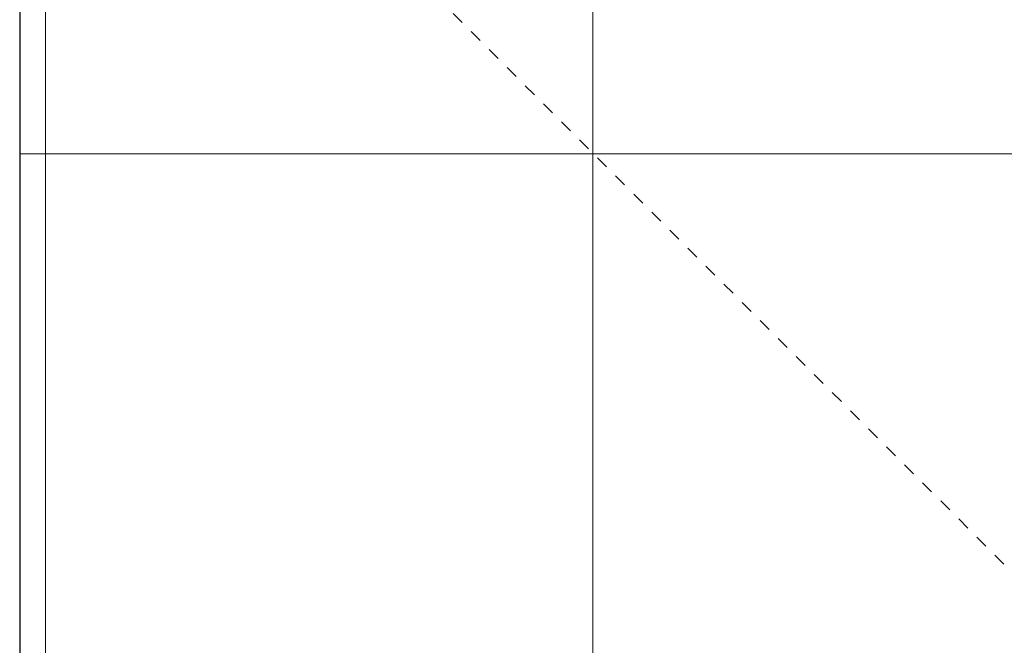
# Model space of a CAD drawing. Header units: millimetres. Extents: x 1110081 to 1268996, y -753649 to 3502.
# Tile 8 of 211: x 1160395 to 1171190, y -734154 to -727294. Entities that reach past the tile are written whole.
import ezdxf

# ---------------------------------------------------------------- set-up
doc = ezdxf.new("R2010")
doc.units = ezdxf.units.MM
doc.linetypes.add('Overhead', pattern=[280, 140, -140])
doc.layers.add('A822Custom 1Custom 2Custom 3Floor Plan00_Shared Levels and Grids', color=1, linetype='Continuous', lineweight=5)
doc.layers.add('A852-OVER', color=8, linetype='Overhead', lineweight=5)

msp = doc.modelspace()

# ---------------------------------------------------------------- linework, layer by layer
msp.add_line((1160395, -712167), (1160395, -753337))
at = {"layer": 'A822Custom 1Custom 2Custom 3Floor Plan00_Shared Levels and Grids'}
for p, q in [((1160679, -712167), (1160679, -753337)), ((1166679, -712167), (1166679, -753337)), ((1160395, -728766), (1214399, -728766))]:
    msp.add_line(p, q, dxfattribs=at)
at = {"layer": 'A852-OVER'}
msp.add_line((1160395, -722474), (1172063, -734141), dxfattribs=at)

doc.saveas('drawing.dxf')
